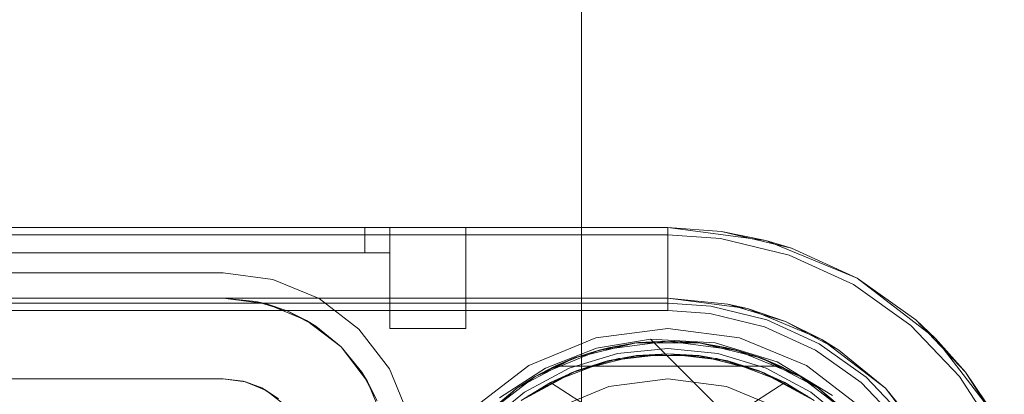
# Model space of a CAD drawing. Extents: x -620 to 300, y 62 to 1112.
# Tile 97 of 226: x -155.861 to -155.471, y 270.746 to 270.894. Entities that reach past the tile are written whole.
import ezdxf

# ---------------------------------------------------------------- set-up
doc = ezdxf.new("R2010")
doc.units = 0
doc.layers.get('0').update_dxf_attribs({"lineweight": 13})
doc.layers.add('60- 61 allgemeine Ausstattung- 4 Terrassen', color=9, linetype='Continuous', lineweight=9, true_color=0x808080)

# ---------------------------------------------------------------- blocks, each defined once
blk = doc.blocks.new('Referenz-A06CPVSGL0')
at = {"layer": '60- 61 allgemeine Ausstattung- 4 Terrassen', "color": 0}
blk.add_line((-155.63881, 214.05342), (-155.63881, 372.51342), dxfattribs=at)
blk = doc.blocks.new('Blockreferenz-A06CPVWWL0')
at = {"color": 251, "linetype": 'ByBlock', "lineweight": -2, "ltscale": 0.13, "true_color": 0x636363}
for p, q in [((-155.60474, 270.8121), (-157.90474, 270.8121)), ((-155.56592, 270.80699), (-155.60474, 270.8121)), ((-155.60474, 270.8121), (-155.60474, 270.80922)), ((-155.60474, 270.80922), (-157.90474, 270.80922)), ((-155.60474, 270.80922), (-155.58381, 270.80773)), ((-155.60474, 270.80922), (-155.60474, 270.80871)), ((-155.60474, 270.80871), (-155.60474, 270.8072)), ((-155.60474, 270.8072), (-155.60474, 270.80473)), ((-155.60474, 270.80473), (-155.60474, 270.80139)), ((-155.58381, 270.80773), (-155.55663, 270.80113)), ((-155.52974, 270.79201), (-155.56592, 270.80699)), ((-155.60474, 270.80139), (-155.60474, 270.7973)), ((-155.55663, 270.80113), (-155.53118, 270.78951)), ((-155.60474, 270.7973), (-155.60474, 270.7926)), ((-155.78074, 270.7941), (-157.72874, 270.7941)), ((-157.72874, 270.7941), (-155.78074, 270.7941)), ((-155.76107, 270.79152), (-155.78074, 270.7941)), ((-155.78074, 270.7941), (-155.76107, 270.79152)), ((-155.78074, 270.7941), (-155.78074, 270.7941)), ((-155.60474, 270.7926), (-155.60474, 270.78743)), ((-155.74274, 270.78392), (-155.76107, 270.79152)), ((-155.76107, 270.79152), (-155.74274, 270.78392)), ((-155.53118, 270.78951), (-155.5084, 270.77329)), ((-155.49868, 270.76817), (-155.52974, 270.79201)), ((-155.60474, 270.78743), (-155.60474, 270.78199)), ((-155.727, 270.77184), (-155.74274, 270.78392)), ((-155.74274, 270.78392), (-155.727, 270.77184)), ((-155.60474, 270.78199), (-155.60474, 270.77922)), ((-157.90474, 270.77922), (-155.60474, 270.77922)), ((-155.60474, 270.77922), (-155.58808, 270.77803)), ((-155.58808, 270.77803), (-155.56644, 270.77278)), ((-155.56644, 270.77278), (-155.54618, 270.76353)), ((-155.5084, 270.77329), (-155.4891, 270.75305)), ((-155.71492, 270.7561), (-155.727, 270.77184)), ((-155.727, 270.77184), (-155.71492, 270.7561)), ((-155.60474, 270.7721), (-155.63321, 270.76836)), ((-155.57627, 270.76836), (-155.60474, 270.7721)), ((-155.63321, 270.76836), (-155.65974, 270.75737)), ((-155.63293, 270.76429), (-155.61153, 270.76789)), ((-155.61153, 270.76789), (-155.63293, 270.76429)), ((-155.61153, 270.76789), (-155.49896, 270.65532)), ((-155.58591, 270.76642), (-155.61153, 270.76789)), ((-155.61153, 270.76789), (-155.49896, 270.65532)), ((-155.61153, 270.76789), (-155.61153, 270.76789)), ((-155.56139, 270.75883), (-155.58591, 270.76642)), ((-155.54974, 270.75737), (-155.57627, 270.76836)), ((-155.47484, 270.7371), (-155.49868, 270.76817)), ((-155.65315, 270.75641), (-155.63293, 270.76429)), ((-155.63293, 270.76429), (-155.65315, 270.75641)), ((-155.54618, 270.76353), (-155.52805, 270.75062)), ((-155.65974, 270.75737), (-155.68252, 270.73989)), ((-155.53941, 270.74558), (-155.56139, 270.75883)), ((-155.52696, 270.73989), (-155.54974, 270.75737)), ((-155.70733, 270.73778), (-155.71492, 270.7561)), ((-155.71492, 270.7561), (-155.70733, 270.73778)), ((-155.67134, 270.74457), (-155.65315, 270.75641)), ((-155.65315, 270.75641), (-155.67134, 270.74457)), ((-155.52805, 270.75062), (-155.51268, 270.7345)), ((-155.4891, 270.75305), (-155.47398, 270.72952))]:
    blk.add_line(p, q, dxfattribs=at)
blk = doc.blocks.new('Blockreferenz-A06CPVWYL0')
at = {"color": 0, "linetype": 'ByBlock', "lineweight": -2, "ltscale": 0.13}
for p, q in [((-155.64201, 270.76027), (-155.61741, 270.76634)), ((-155.61741, 270.76634), (-155.64201, 270.76027)), ((-155.63192, 270.76353), (-155.60474, 270.7671)), ((-155.60474, 270.7671), (-155.63192, 270.76353)), ((-155.61741, 270.76634), (-155.63192, 270.76353)), ((-155.61627, 270.76647), (-155.62766, 270.76457)), ((-155.61627, 270.76647), (-155.62766, 270.76457)), ((-155.61741, 270.76634), (-155.62766, 270.76457)), ((-155.60474, 270.7671), (-155.61741, 270.76634)), ((-155.61627, 270.76647), (-155.61741, 270.76634)), ((-155.61741, 270.76634), (-155.59207, 270.76634)), ((-155.59207, 270.76634), (-155.61741, 270.76634)), ((-155.60474, 270.7671), (-155.61627, 270.76647)), ((-155.60474, 270.7671), (-155.61627, 270.76647)), ((-155.59322, 270.76647), (-155.60474, 270.7671)), ((-155.59207, 270.76634), (-155.60474, 270.7671)), ((-155.60474, 270.7671), (-155.57757, 270.76353)), ((-155.59322, 270.76647), (-155.60474, 270.7671)), ((-155.57757, 270.76353), (-155.60474, 270.7671)), ((-155.59207, 270.76634), (-155.59322, 270.76647)), ((-155.58183, 270.76457), (-155.59322, 270.76647)), ((-155.58183, 270.76457), (-155.59322, 270.76647)), ((-155.58183, 270.76457), (-155.59207, 270.76634)), ((-155.59207, 270.76634), (-155.56748, 270.76027)), ((-155.57757, 270.76353), (-155.59207, 270.76634)), ((-155.56748, 270.76027), (-155.59207, 270.76634)), ((-155.65724, 270.75304), (-155.63192, 270.76353)), ((-155.63192, 270.76353), (-155.65724, 270.75304)), ((-155.63877, 270.76144), (-155.64946, 270.7571)), ((-155.63877, 270.76144), (-155.64946, 270.7571)), ((-155.63192, 270.76353), (-155.64201, 270.76027)), ((-155.63877, 270.76144), (-155.64201, 270.76027)), ((-155.61709, 270.76134), (-155.64102, 270.75529)), ((-155.63877, 270.76144), (-155.62766, 270.76457)), ((-155.63192, 270.76353), (-155.63877, 270.76144)), ((-155.63573, 270.7623), (-155.63877, 270.76144)), ((-155.63016, 270.76387), (-155.63573, 270.7623)), ((-155.62766, 270.76457), (-155.63192, 270.76353)), ((-155.62766, 270.76457), (-155.63016, 270.76387)), ((-155.60474, 270.7621), (-155.62863, 270.75921)), ((-155.61709, 270.76134), (-155.62863, 270.75921)), ((-155.60474, 270.7621), (-155.61709, 270.76134)), ((-155.5924, 270.76134), (-155.61709, 270.76134)), ((-155.5924, 270.76134), (-155.60474, 270.7621)), ((-155.58085, 270.75921), (-155.60474, 270.7621)), ((-155.56847, 270.75529), (-155.5924, 270.76134)), ((-155.58085, 270.75921), (-155.5924, 270.76134)), ((-155.58183, 270.76457), (-155.57072, 270.76144)), ((-155.57757, 270.76353), (-155.58183, 270.76457)), ((-155.57933, 270.76387), (-155.58183, 270.76457)), ((-155.57375, 270.7623), (-155.57933, 270.76387)), ((-155.57072, 270.76144), (-155.57757, 270.76353)), ((-155.56748, 270.76027), (-155.57757, 270.76353)), ((-155.57757, 270.76353), (-155.55224, 270.75304)), ((-155.55224, 270.75304), (-155.57757, 270.76353)), ((-155.57072, 270.76144), (-155.57375, 270.7623)), ((-155.56748, 270.76027), (-155.57072, 270.76144)), ((-155.56002, 270.7571), (-155.57072, 270.76144)), ((-155.56002, 270.7571), (-155.57072, 270.76144)), ((-155.66444, 270.74848), (-155.64201, 270.76027)), ((-155.64201, 270.76027), (-155.66444, 270.74848)), ((-155.64201, 270.76027), (-155.65724, 270.75304)), ((-155.64946, 270.7571), (-155.65724, 270.75304)), ((-155.62863, 270.75921), (-155.65114, 270.75069)), ((-155.64201, 270.76027), (-155.64946, 270.7571)), ((-155.64946, 270.7571), (-155.56002, 270.7571)), ((-155.64946, 270.7571), (-155.64946, 270.7571)), ((-155.64946, 270.7571), (-155.56002, 270.7571)), ((-155.62863, 270.75921), (-155.64102, 270.75529)), ((-155.56847, 270.75529), (-155.58085, 270.75921)), ((-155.55834, 270.75069), (-155.58085, 270.75921)), ((-155.56002, 270.7571), (-155.56748, 270.76027)), ((-155.56748, 270.76027), (-155.54505, 270.74848)), ((-155.55224, 270.75304), (-155.56748, 270.76027)), ((-155.54505, 270.74848), (-155.56748, 270.76027)), ((-155.55224, 270.75304), (-155.56002, 270.7571)), ((-155.56002, 270.7571), (-155.56002, 270.7571)), ((-155.64102, 270.75529), (-155.66274, 270.74357)), ((-155.64102, 270.75529), (-155.65114, 270.75069)), ((-155.54674, 270.74357), (-155.56847, 270.75529)), ((-155.55834, 270.75069), (-155.56847, 270.75529)), ((-155.67899, 270.73635), (-155.65724, 270.75304)), ((-155.65724, 270.75304), (-155.67899, 270.73635)), ((-155.65724, 270.75304), (-155.66444, 270.74848)), ((-155.65724, 270.75304), (-155.66444, 270.74848)), ((-155.65114, 270.75069), (-155.66274, 270.74357)), ((-155.66274, 270.74357), (-155.65114, 270.75069)), ((-155.65114, 270.75069), (-155.63274, 270.73875)), ((-155.57674, 270.73875), (-155.55834, 270.75069)), ((-155.54674, 270.74357), (-155.55834, 270.75069)), ((-155.54674, 270.74357), (-155.55834, 270.75069)), ((-155.54505, 270.74848), (-155.55224, 270.75304)), ((-155.54505, 270.74848), (-155.55224, 270.75304)), ((-155.55224, 270.75304), (-155.5305, 270.73635)), ((-155.5305, 270.73635), (-155.55224, 270.75304)), ((-155.68339, 270.73167), (-155.66444, 270.74848)), ((-155.66444, 270.74848), (-155.68339, 270.73167)), ((-155.66444, 270.74848), (-155.67899, 270.73635)), ((-155.66444, 270.74848), (-155.67899, 270.73635)), ((-155.54505, 270.74848), (-155.52609, 270.73167)), ((-155.5305, 270.73635), (-155.54505, 270.74848)), ((-155.5305, 270.73635), (-155.54505, 270.74848)), ((-155.52609, 270.73167), (-155.54505, 270.74848))]:
    blk.add_line(p, q, dxfattribs=at)
blk = doc.blocks.new('Blockreferenz-A06CPVX4L0')
at = {"color": 9, "linetype": 'ByBlock', "lineweight": -2, "ltscale": 0.13, "true_color": 0xc1c9c4}
for p, q in [((-155.60474, 270.8121), (-157.90474, 270.8121)), ((-155.60474, 270.8121), (-157.90474, 270.8121)), ((-155.72474, 270.8121), (-157.78474, 270.8121)), ((-157.78474, 270.8121), (-155.72474, 270.8121)), ((-155.71474, 270.8121), (-156.75474, 270.8121)), ((-156.75474, 270.8121), (-155.71474, 270.8121)), ((-155.72215, 270.8121), (-155.72474, 270.8121)), ((-155.72474, 270.8121), (-155.72474, 270.8071)), ((-155.72474, 270.8121), (-155.72474, 270.8071)), ((-155.72474, 270.8121), (-155.72215, 270.8121)), ((-155.71974, 270.8121), (-155.72215, 270.8121)), ((-155.72215, 270.8121), (-155.71974, 270.8121)), ((-155.71767, 270.8121), (-155.71974, 270.8121)), ((-155.71974, 270.8121), (-155.71767, 270.8121)), ((-155.71608, 270.8121), (-155.71767, 270.8121)), ((-155.71767, 270.8121), (-155.71608, 270.8121)), ((-155.71508, 270.8121), (-155.71608, 270.8121)), ((-155.71608, 270.8121), (-155.71508, 270.8121)), ((-155.71474, 270.8121), (-155.71508, 270.8121)), ((-155.71508, 270.8121), (-155.71474, 270.8121)), ((-155.71474, 270.8071), (-155.71474, 270.8121)), ((-155.71474, 270.8021), (-155.71474, 270.8121)), ((-155.70698, 270.8121), (-155.71474, 270.8121)), ((-155.71474, 270.8121), (-155.71474, 270.8071)), ((-155.71474, 270.8121), (-155.71474, 270.8121)), ((-155.71474, 270.8121), (-155.70698, 270.8121)), ((-155.71474, 270.8021), (-155.71474, 270.8121)), ((-155.69974, 270.8121), (-155.70698, 270.8121)), ((-155.70698, 270.8121), (-155.69974, 270.8121)), ((-155.69353, 270.8121), (-155.69974, 270.8121)), ((-155.69974, 270.8121), (-155.69353, 270.8121)), ((-155.68876, 270.8121), (-155.69353, 270.8121)), ((-155.69353, 270.8121), (-155.68876, 270.8121)), ((-155.68577, 270.8121), (-155.68876, 270.8121)), ((-155.68876, 270.8121), (-155.68577, 270.8121)), ((-155.68474, 270.8121), (-155.68577, 270.8121)), ((-155.68577, 270.8121), (-155.68474, 270.8121)), ((-155.68474, 270.7721), (-155.68474, 270.8121)), ((-155.68474, 270.8121), (-155.68474, 270.8121)), ((-155.68474, 270.7721), (-155.68474, 270.8121)), ((-155.56592, 270.80699), (-155.60474, 270.8121)), ((-155.5834, 270.81058), (-155.60474, 270.8121)), ((-155.60474, 270.8121), (-155.60474, 270.8121)), ((-155.60474, 270.8121), (-155.60474, 270.81159)), ((-155.5834, 270.81058), (-155.60474, 270.8121)), ((-155.60474, 270.81159), (-155.60474, 270.81008)), ((-155.60474, 270.81008), (-155.60474, 270.80761)), ((-155.56592, 270.80699), (-155.5834, 270.81058)), ((-155.55568, 270.80385), (-155.5834, 270.81058)), ((-155.72474, 270.8071), (-155.72474, 270.8021)), ((-155.72474, 270.8071), (-155.72474, 270.8021)), ((-155.71474, 270.8021), (-155.71474, 270.8071)), ((-155.71474, 270.8071), (-155.71474, 270.8021)), ((-155.60474, 270.80761), (-155.60474, 270.80428)), ((-155.60474, 270.80428), (-155.60474, 270.80018)), ((-155.52974, 270.79201), (-155.56592, 270.80699)), ((-155.55568, 270.80385), (-155.56592, 270.80699)), ((-157.78474, 270.8021), (-155.72474, 270.8021)), ((-155.72474, 270.8021), (-157.78474, 270.8021)), ((-156.75474, 270.8021), (-155.71474, 270.8021)), ((-156.75474, 270.8021), (-155.71474, 270.8021)), ((-155.72474, 270.8021), (-155.72279, 270.8021)), ((-155.72279, 270.8021), (-155.72474, 270.8021)), ((-155.72279, 270.8021), (-155.72092, 270.8021)), ((-155.72092, 270.8021), (-155.72279, 270.8021)), ((-155.72092, 270.8021), (-155.71919, 270.8021)), ((-155.71919, 270.8021), (-155.72092, 270.8021)), ((-155.71919, 270.8021), (-155.71767, 270.8021)), ((-155.71767, 270.8021), (-155.71919, 270.8021)), ((-155.71767, 270.8021), (-155.71643, 270.8021)), ((-155.71643, 270.8021), (-155.71767, 270.8021)), ((-155.71643, 270.8021), (-155.7155, 270.8021)), ((-155.7155, 270.8021), (-155.71643, 270.8021)), ((-155.7155, 270.8021), (-155.71494, 270.8021)), ((-155.71494, 270.8021), (-155.7155, 270.8021)), ((-155.71494, 270.8021), (-155.71474, 270.8021)), ((-155.71474, 270.8021), (-155.71494, 270.8021)), ((-155.71474, 270.8021), (-155.71474, 270.7721)), ((-155.71474, 270.8021), (-155.71474, 270.8021)), ((-155.71474, 270.8021), (-155.71474, 270.8021)), ((-155.71474, 270.8021), (-155.71474, 270.8021)), ((-155.71474, 270.8021), (-155.71474, 270.8021)), ((-155.71474, 270.8021), (-155.71474, 270.8021)), ((-155.71474, 270.8021), (-155.71474, 270.8021)), ((-155.71474, 270.8021), (-155.71474, 270.7721)), ((-155.60474, 270.80018), (-155.60474, 270.79548)), ((-155.52974, 270.79201), (-155.55568, 270.80385)), ((-155.52974, 270.79201), (-155.55568, 270.80385)), ((-155.60474, 270.79548), (-155.60474, 270.79031)), ((-155.60474, 270.79031), (-155.60474, 270.78487)), ((-155.49868, 270.76817), (-155.52974, 270.79201)), ((-155.50651, 270.77547), (-155.52974, 270.79201)), ((-155.50651, 270.77547), (-155.52974, 270.79201)), ((-155.60474, 270.78487), (-155.60474, 270.7821)), ((-157.90474, 270.7841), (-155.60474, 270.7841)), ((-155.78074, 270.7841), (-157.72874, 270.7841)), ((-156.45474, 270.7821), (-155.60474, 270.7821)), ((-155.76366, 270.78186), (-155.78074, 270.7841)), ((-155.76787, 270.78284), (-155.78074, 270.7841)), ((-155.60474, 270.7841), (-155.78074, 270.7841)), ((-155.78074, 270.7841), (-155.76787, 270.78284)), ((-155.78074, 270.7841), (-155.78074, 270.7841)), ((-155.76366, 270.78186), (-155.76787, 270.78284)), ((-155.76787, 270.78284), (-155.75549, 270.77908)), ((-155.74774, 270.77526), (-155.76366, 270.78186)), ((-155.75549, 270.77908), (-155.76366, 270.78186)), ((-155.60474, 270.7841), (-155.57317, 270.77995)), ((-155.58094, 270.78176), (-155.60474, 270.7841)), ((-155.60474, 270.7841), (-155.60474, 270.7841)), ((-155.60474, 270.7821), (-155.58767, 270.78088)), ((-155.58767, 270.78088), (-155.56549, 270.7755)), ((-155.58094, 270.78176), (-155.55806, 270.77482)), ((-155.57317, 270.77995), (-155.58094, 270.78176)), ((-155.74774, 270.77526), (-155.75549, 270.77908)), ((-155.75549, 270.77908), (-155.74408, 270.77298)), ((-155.57317, 270.77995), (-155.54374, 270.76776)), ((-155.55806, 270.77482), (-155.57317, 270.77995)), ((-155.73407, 270.76477), (-155.74774, 270.77526)), ((-155.74408, 270.77298), (-155.74774, 270.77526)), ((-155.73407, 270.76477), (-155.74408, 270.77298)), ((-155.74408, 270.77298), (-155.73407, 270.76477)), ((-155.56549, 270.7755), (-155.54474, 270.76603)), ((-155.54374, 270.76776), (-155.55806, 270.77482)), ((-155.55806, 270.77482), (-155.53696, 270.76354)), ((-155.49868, 270.76817), (-155.50651, 270.77547)), ((-155.48683, 270.75483), (-155.50651, 270.77547)), ((-155.71474, 270.7721), (-155.70698, 270.7721)), ((-155.71474, 270.7721), (-155.70698, 270.7721)), ((-155.71474, 270.7721), (-155.71474, 270.7721)), ((-155.70698, 270.7721), (-155.69974, 270.7721)), ((-155.70698, 270.7721), (-155.69974, 270.7721)), ((-155.69974, 270.7721), (-155.69353, 270.7721)), ((-155.69974, 270.7721), (-155.69353, 270.7721)), ((-155.69353, 270.7721), (-155.68876, 270.7721)), ((-155.69353, 270.7721), (-155.68876, 270.7721)), ((-155.68876, 270.7721), (-155.68577, 270.7721)), ((-155.68876, 270.7721), (-155.68577, 270.7721)), ((-155.68577, 270.7721), (-155.68474, 270.7721)), ((-155.68577, 270.7721), (-155.68474, 270.7721)), ((-155.68474, 270.7721), (-155.68474, 270.7721)), ((-155.54474, 270.76603), (-155.52616, 270.75279)), ((-155.54374, 270.76776), (-155.51848, 270.74837)), ((-155.53696, 270.76354), (-155.54374, 270.76776)), ((-155.47484, 270.7371), (-155.49868, 270.76817)), ((-155.48683, 270.75483), (-155.49868, 270.76817)), ((-155.72359, 270.7511), (-155.73407, 270.76477)), ((-155.72587, 270.75477), (-155.73407, 270.76477)), ((-155.73407, 270.76477), (-155.72587, 270.75477)), ((-155.62464, 270.76214), (-155.64378, 270.75634)), ((-155.64378, 270.75634), (-155.62464, 270.76214)), ((-155.60474, 270.7641), (-155.62464, 270.76214)), ((-155.62464, 270.76214), (-155.60474, 270.7641)), ((-155.60474, 270.7621), (-155.62425, 270.76018)), ((-155.58484, 270.76214), (-155.60474, 270.7641)), ((-155.60474, 270.7641), (-155.58484, 270.76214)), ((-155.58523, 270.76018), (-155.60474, 270.7621)), ((-155.56571, 270.75634), (-155.58484, 270.76214)), ((-155.58484, 270.76214), (-155.56571, 270.75634)), ((-155.51848, 270.74837), (-155.53696, 270.76354)), ((-155.62425, 270.76018), (-155.64301, 270.75449)), ((-155.56647, 270.75449), (-155.58523, 270.76018)), ((-155.72359, 270.7511), (-155.72587, 270.75477)), ((-155.72587, 270.75477), (-155.71977, 270.74336)), ((-155.64378, 270.75634), (-155.66141, 270.74691)), ((-155.66141, 270.74691), (-155.64378, 270.75634)), ((-155.64301, 270.75449), (-155.6603, 270.74525)), ((-155.54919, 270.74525), (-155.56647, 270.75449)), ((-155.54807, 270.74691), (-155.56571, 270.75634)), ((-155.56571, 270.75634), (-155.54807, 270.74691)), ((-155.47484, 270.7371), (-155.48683, 270.75483)), ((-155.47142, 270.73084), (-155.48683, 270.75483)), ((-157.72874, 270.7521), (-155.78074, 270.7521)), ((-155.78074, 270.7521), (-156.48974, 270.7521)), ((-155.77292, 270.75119), (-155.78074, 270.7521)), ((-155.78074, 270.7521), (-155.77194, 270.75095)), ((-155.78074, 270.7521), (-155.78074, 270.7521)), ((-155.77241, 270.75101), (-155.77292, 270.75119)), ((-155.77194, 270.75095), (-155.77292, 270.75119)), ((-155.76982, 270.75007), (-155.77241, 270.75101)), ((-155.76551, 270.7485), (-155.77194, 270.75095)), ((-155.77194, 270.75095), (-155.76374, 270.74755)), ((-155.76551, 270.7485), (-155.76982, 270.75007)), ((-155.71699, 270.73519), (-155.72359, 270.7511)), ((-155.71977, 270.74336), (-155.72359, 270.7511)), ((-155.60474, 270.7521), (-155.62804, 270.74904)), ((-155.60474, 270.7521), (-155.62804, 270.74904)), ((-155.58145, 270.74904), (-155.60474, 270.7521)), ((-155.58145, 270.74904), (-155.60474, 270.7521)), ((-155.52616, 270.75279), (-155.51042, 270.73628)), ((-155.7646, 270.74791), (-155.76551, 270.7485)), ((-155.76374, 270.74755), (-155.76551, 270.7485)), ((-155.76188, 270.74612), (-155.7646, 270.74791)), ((-155.75893, 270.74418), (-155.76374, 270.74755)), ((-155.76374, 270.74755), (-155.7567, 270.74215)), ((-155.75893, 270.74418), (-155.76188, 270.74612)), ((-155.66141, 270.74691), (-155.67687, 270.73423)), ((-155.67687, 270.73423), (-155.66141, 270.74691)), ((-155.62804, 270.74904), (-155.64974, 270.74005)), ((-155.62804, 270.74904), (-155.64974, 270.74005)), ((-155.55974, 270.74005), (-155.58145, 270.74904)), ((-155.55974, 270.74005), (-155.58145, 270.74904)), ((-155.53262, 270.73423), (-155.54807, 270.74691)), ((-155.54807, 270.74691), (-155.53262, 270.73423)), ((-155.51848, 270.74837), (-155.49909, 270.7231)), ((-155.5033, 270.72988), (-155.51848, 270.74837))]:
    blk.add_line(p, q, dxfattribs=at)

msp = doc.modelspace()

# ---------------------------------------------------------------- block references
at = {"color": 8, "lineweight": 13, "ltscale": 0.13, "true_color": 0x808080}
msp.add_blockref('Referenz-A06CPVSGL0', (0, 0), dxfattribs=at)
at = {"ltscale": 0.13}
for name in ['Blockreferenz-A06CPVWWL0', 'Blockreferenz-A06CPVX4L0', 'Blockreferenz-A06CPVWYL0']:
    msp.add_blockref(name, (0, 0), dxfattribs=at)

doc.saveas('drawing.dxf')
